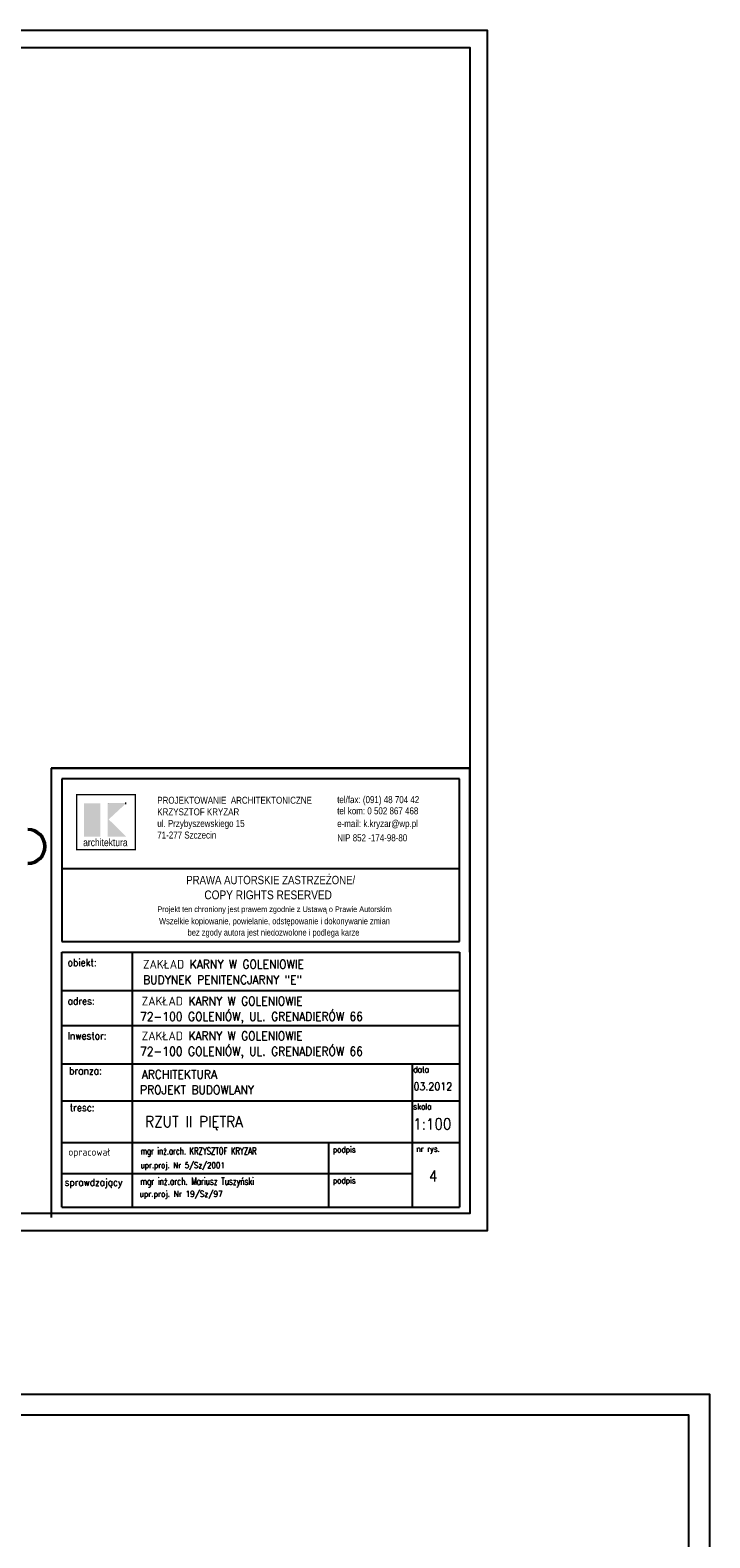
# Model space of a CAD drawing. Header units: millimetres. Extents: x 50026 to 146998, y 1038179 to 1573505.
# Tile 115 of 122: x 61150 to 62831, y 1048678 to 1052407. Entities that reach past the tile are written whole.
import ezdxf

# ---------------------------------------------------------------- set-up
doc = ezdxf.new("R2010")
doc.units = ezdxf.units.MM
doc.header["$LTSCALE"] = 0.025
for name, color, linetype in [('2', 7, 'Continuous'), ('2D-WYMIARY', 2, 'Continuous'), ('___TABELA', 7, 'Continuous'), ('SCIANA', 5, 'Continuous'), ('ściany', 5, 'Continuous')]:
    doc.layers.add(name, color=color, linetype=linetype)
doc.styles.add('ROMANS', font='romans.shx', dxfattribs={"width": 0.7})
doc.styles.get("Standard").update_dxf_attribs({"font": 'ARIALN.TTF'})

msp = doc.modelspace()

# ---------------------------------------------------------------- hatches: boundary and pattern name
at = {"layer": '___TABELA', "linetype": 'Continuous'}
for points in [[(61322.9725, 1050494.8881), (61283.18107, 1050494.8881), (61283.18107, 1050412.08457), (61322.9725, 1050412.08457)], [(61387.31851, 1050494.99347), (61344.02529, 1050454.81358), (61387.31851, 1050412.01964), (61341.52275, 1050412.01964), (61341.52275, 1050494.99347)]]:
    msp.add_hatch(color=10, dxfattribs=at).paths.add_polyline_path(points, flags=0)

# ---------------------------------------------------------------- linework, layer by layer
at = {"layer": '2D-WYMIARY', "color": 2}
for points in [[(58080.01044, 1052407.20622), (62280.01044, 1052407.20622), (62280.01044, 1049437.20622), (58080.01044, 1049437.20622)], [(58275.521, 1052364.22586), (62237.03008, 1052364.22586), (62237.03008, 1049480.18658), (58275.521, 1049480.18658)]]:
    msp.add_lwpolyline(points, close=True, dxfattribs=at)
at = {"layer": '___TABELA', "color": 7, "linetype": 'Continuous'}
for p, q in [((62237.38033, 1050581.33815), (61201.98414, 1050581.33815)), ((61201.98414, 1050581.33815), (61201.98414, 1050126.52971)), ((62237.38033, 1050126.52971), (62237.38033, 1050581.33815)), ((61227.86904, 1050333.60895), (62211.49542, 1050333.60895))]:
    msp.add_line(p, q, dxfattribs=at)
at = {"layer": '___TABELA', "color": 2, "linetype": 'Continuous'}
for p, q in [((61201.98414, 1050581.33815), (61201.98414, 1049470.10358)), ((61201.98414, 1050581.33815), (62237.38033, 1050581.33815)), ((61227.86905, 1050555.45325), (61227.86904, 1050152.41462)), ((62211.49542, 1050555.45325), (61227.86905, 1050555.45325)), ((62211.49542, 1050152.41462), (62211.49542, 1050555.45325)), ((61227.86904, 1050152.41462), (62211.49542, 1050152.41462))]:
    msp.add_line(p, q, dxfattribs=at)
at = {"layer": '___TABELA', "color": 10, "linetype": 'Continuous'}
for p, q in [((61342.65358, 1050494.99327), (61342.65358, 1050494.99327)), ((61264.54627, 1050380.18041), (61264.54627, 1050380.18041))]:
    msp.add_line(p, q, dxfattribs=at)
at = {"layer": '___TABELA', "color": 254, "linetype": 'Continuous'}
for p, q in [((61385.01362, 1050494.99327), (61385.58627, 1050494.99327)), ((61386.73155, 1050494.99327), (61387.30416, 1050494.99327)), ((61354.20952, 1050405.13214), (61354.2937, 1050405.13214)), ((61383.61917, 1050401.36818), (61383.61917, 1050401.28295))]:
    msp.add_line(p, q, dxfattribs=at)
at = {"layer": '___TABELA', "color": 2}
for p, q in [((61227.86904, 1050126.52971), (62211.49542, 1050126.52971)), ((61227.86904, 1049495.98849), (61227.86904, 1050126.52971)), ((61401.84387, 1050126.52971), (61401.84387, 1049495.98849)), ((62211.49542, 1050126.52971), (62211.49542, 1049495.98849)), ((61227.86904, 1050031.34059), (62211.49542, 1050031.34059)), ((61227.86904, 1049945.22504), (62211.49542, 1049945.22504)), ((61227.86904, 1049850.03592), (62211.49542, 1049850.03592)), ((62094.60014, 1049850.03592), (62094.60014, 1049495.98849)), ((61227.86904, 1049758.34706), (62211.49542, 1049758.34706)), ((61227.86904, 1049655.17608), (62211.49542, 1049655.17608)), ((61887.38033, 1049655.17608), (61887.38033, 1049495.98849)), ((61227.86904, 1049578.73248), (62094.60014, 1049578.73248)), ((61227.86904, 1049495.98849), (62211.49542, 1049495.98849)), ((61227.86904, 1049495.98849), (62094.60014, 1049495.98849)), ((61227.86904, 1049495.98849), (62094.60014, 1049495.98849))]:
    msp.add_line(p, q, dxfattribs=at)
at = {"layer": '___TABELA', "color": 10, "linetype": 'Continuous', "const_width": 3.45737}
msp.add_lwpolyline([(61264.54627, 1050380.18041), (61409.55025, 1050380.18041), (61409.55025, 1050515.88263), (61264.54627, 1050515.88263)], close=True, dxfattribs=at)
at = {"layer": 'SCIANA', "color": 2, "linetype": 'Continuous'}
for points in [[(57790.95365, 1045481.78007), (60310.95365, 1045481.78007), (62830.95365, 1045481.78007), (62830.95365, 1049032.45674), (60310.95365, 1049032.45674), (57790.95365, 1049032.45674)], [(57997.10524, 1045533.3565), (60310.95365, 1045533.3565), (62779.37721, 1045533.3565), (62779.37721, 1048980.8803), (60310.95365, 1048980.8803), (57997.10524, 1048980.8803)]]:
    msp.add_lwpolyline(points, close=True, dxfattribs=at)
at = {"layer": 'ściany', "color": 2}
for radius in [44, 40]:
    msp.add_arc((61144.20376, 1050387.85763), radius, 270, 90, dxfattribs=at)

# ---------------------------------------------------------------- texts
at = {"layer": '2', "color": 2, "style": 'ROMANS', "width": 0.7}
for s, height, p in [('mgr inż.arch. KRZYSZTOF KRYZAR', 17.78112, (61422.61306, 1049625.63253)), ('mgr inż.arch. Mariusz Tuszyński', 18.522, (61422.04875, 1049550.43076))]:
    msp.add_text(s, height=height, dxfattribs=at).set_placement(p)
at = {"layer": '2', "color": 7, "style": 'ROMANS', "width": 0.9}
for s, height, p in [('upr.proj. Nr 5/Sz/2001', 14.224896, (61422.61306, 1049592.14718)), ('sprawdzający', 17.78112, (61235.21958, 1049548.16077))]:
    msp.add_text(s, height=height, dxfattribs=at).set_placement(p)
at = {"layer": '2', "color": 0, "style": 'ROMANS', "width": 0.9}
msp.add_text('upr.proj. Nr 19/Sz/97', height=14.8176, dxfattribs=at).set_placement((61420.17114, 1049520.96797))
at = {"layer": '___TABELA', "color": 7, "style": 'ROMANS', "width": 0.9}
for s, height, p in [('obiekt:', 18.144, (61242.24515, 1050091.97087)), ('adres:', 18.144, (61242.24515, 1049996.78175)), ('Inwestor:', 18.144, (61242.24515, 1049910.6662)), ('branza:', 18.144, (61245.90422, 1049823.87174)), ('data', 14.5152, (62097.48667, 1049828.9646)), ('tresc:', 18.144, (61247.73377, 1049732.93754)), ('skala', 14.5152, (62097.48667, 1049737.27574)), ('opracował', 18.144, (61244.07466, 1049622.98178)), ('podpis', 14.5152, (61898.24275, 1049630.95457)), ('nr rys.', 14.5152, (62104.98329, 1049632.38687)), ('podpis', 14.5152, (61898.24275, 1049554.51096))]:
    msp.add_text(s, height=height, dxfattribs=at).set_placement(p)
at = {"layer": '___TABELA', "color": 2, "style": 'ROMANS', "width": 0.9}
for s, height, p in [('ZAKŁAD KARNY W GOLENIOWIE', 21.67074, (61428.84244, 1050085.61443)), ('BUDYNEK PENITENCJARNY "E"', 21.67074, (61428.84244, 1050047.38602)), ('ZAKŁAD KARNY W GOLENIOWIE', 21.67074, (61425.62848, 1049994.48469)), ('72-100 GOLENIÓW, UL. GRENADIERÓW 66', 21.67074, (61421.37501, 1049956.40157)), ('ZAKŁAD KARNY W GOLENIOWIE', 21.67074, (61425.62848, 1049908.36914)), ('72-100 GOLENIÓW, UL. GRENADIERÓW 66', 21.67074, (61421.37501, 1049870.28602)), ('ARCHITEKTURA ', 21.67074, (61425.62848, 1049813.18002)), ('PROJEKT BUDOWLANY', 21.67074, (61421.37501, 1049775.0969)), ('03.2012', 19.0512, (62098.01843, 1049784.63707))]:
    msp.add_text(s, height=height, dxfattribs=at).set_placement(p)
at = {"layer": '___TABELA', "color": 6, "style": 'ROMANS', "width": 0.9}
for s, p in [('RZUT II PIĘTRA', (61434.30072, 1049693.60743)), ('1:100', (62097.21858, 1049687.82558)), ('4', (62135.93645, 1049559.2486))]:
    msp.add_text(s, height=27.216, dxfattribs=at).set_placement(p)
at = {"layer": '___TABELA', "color": 7}
for s, insert, char_height, width, attachment_point in [('PROJEKTOWANIE  ARCHITEKTONICZNE\\PKRZYSZTOF KRYZAR\\Pul. Przybyszewskiego 15\\P71-277 Szczecin', (61464.17841, 1050459.02525), 17.2207094, 548.2312767, 4), ('tel/fax: (091) 48 704 42', (61909.18337, 1050501.1324), 17.2207094, 487.5254582, 4), ('tel kom: 0 502 867 468', (61909.18337, 1050475.83484), 17.2207094, 487.5254582, 4), ('e-mail: k.kryzar@wp.pl', (61909.18337, 1050441.93506), 17.2207094, 555.136792, 4), ('NIP 852 -174-98-80', (61909.18337, 1050409.1413), 17.2207094, 545.18341, 4), ('PRAWA AUTORSKIE ZASTRZEŻONE/', (61744.74745, 1050304.71762), 20.7079238, 766.2794618, 5), ('COPY RIGHTS RESERVED', (61738.39055, 1050267.93653), 21.7433199, 571.9399116, 5), ('Projekt ten chroniony jest prawem zgodnie z Ustawą o Prawie Autorskim', (61754.14312, 1050230.51166), 13.7578775, 1052.5481482, 5), ('Wszelkie kopiowanie, powielanie, odstępowanie i dokonywanie zmian', (61754.10916, 1050200.86516), 15.5309428, 1052.4802247, 5), ('bez zgody autora jest niedozwolone i podlega karze', (61751.73098, 1050172.73842), 15.5309428, 979.7759986, 5)]:
    msp.add_mtext(s, dxfattribs=dict(at, insert=insert, char_height=char_height, width=width, attachment_point=attachment_point))
at = {"layer": '___TABELA', "color": 10, "insert": (61335.77568, 1050407.00525), "char_height": 18.3780952, "width": 155.1542671, "attachment_point": 2}
msp.add_mtext('architektura', dxfattribs=at)

doc.saveas('drawing.dxf')
